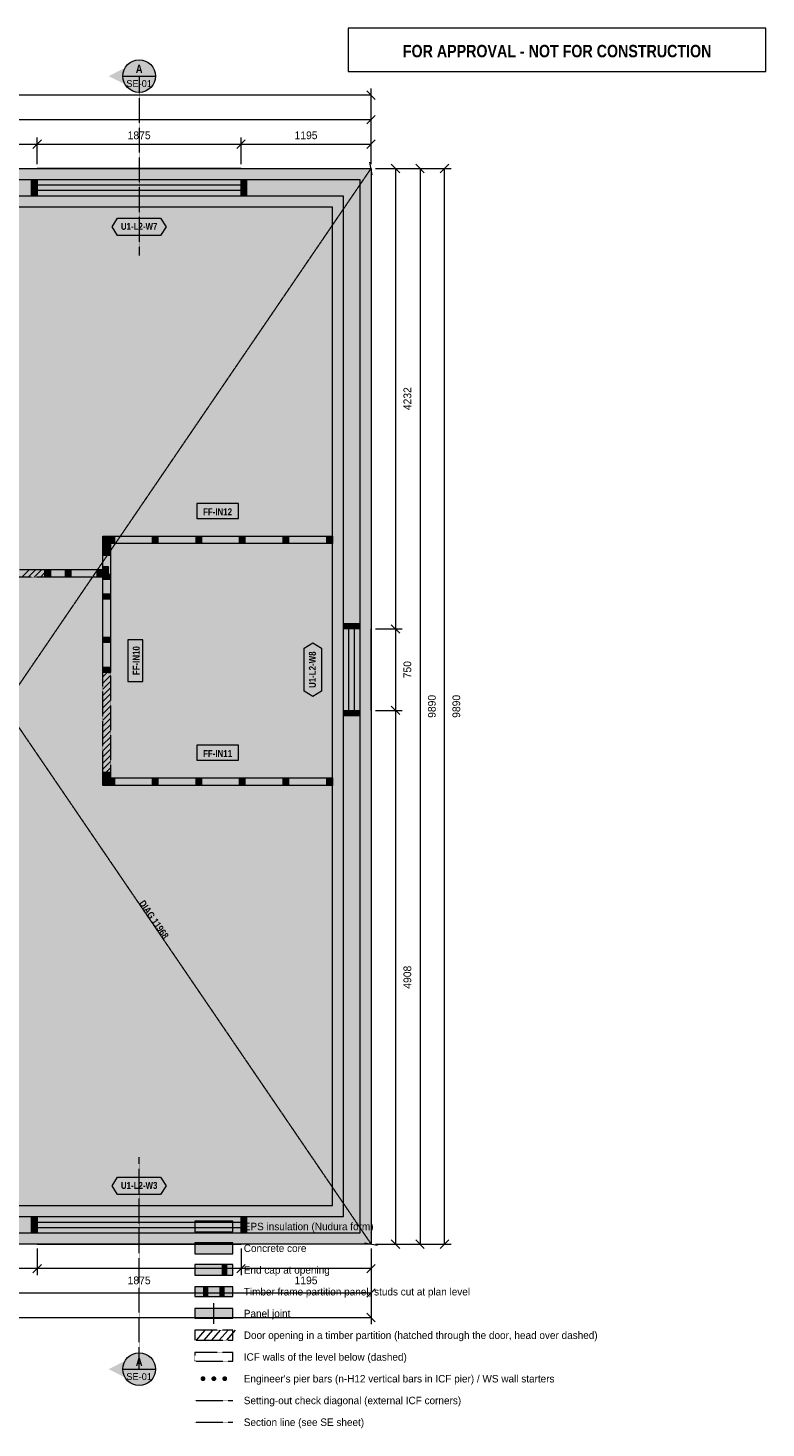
# Model space of a CAD drawing. Header units: millimetres. Extents: x -3480 to 10370, y -1834 to 11182.
# Tile 2 of 2: x 3586 to 10370, y -1691 to 11182. Entities that reach past the tile are written whole.
import ezdxf
from ezdxf.enums import TextEntityAlignment as Align

# ---------------------------------------------------------------- set-up
doc = ezdxf.new("R2010")
doc.units = ezdxf.units.MM
doc.linetypes.add('DASHED', pattern=[1.524, 1.27, -0.254])
for name, color, linetype in [('FILL-C_9E1A1A', 7, 'Continuous'), ('FILL-C_B2B2B5', 7, 'Continuous'), ('FILL-EPS', 7, 'Continuous'), ('FILL-RED', 7, 'Continuous'), ('FILL-TEAL_DK', 7, 'Continuous'), ('FILL-TIMBER', 7, 'Continuous'), ('FILL-WHITE', 7, 'Continuous'), ('LINE-C_85297A', 7, 'Continuous'), ('LINE-C_85297A-DASH', 7, 'DASHED'), ('LINE-INK', 7, 'Continuous'), ('LINE-INK-DASH', 7, 'DASHED'), ('LINE-RED', 7, 'Continuous'), ('LINE-RED-DASH', 7, 'DASHED'), ('LINE-STEEL_GREY', 7, 'Continuous'), ('LINE-STEEL_GREY-DASH', 7, 'DASHED'), ('LINE-TEAL_DK', 7, 'Continuous'), ('LINE-TIMBER_DK', 7, 'Continuous'), ('TEXT-C_85297A', 7, 'Continuous'), ('TEXT-INK', 7, 'Continuous'), ('TEXT-RED', 7, 'Continuous'), ('TEXT-TEAL_DK', 7, 'Continuous')]:
    doc.layers.add(name, color=color, linetype=linetype)
doc.styles.add('OpenSansCondensed-Bold', font='OpenSansCondensed-Bold.ttf')

msp = doc.modelspace()

# ---------------------------------------------------------------- hatches: boundary and pattern name
at = {"layer": 'FILL-C_9E1A1A', "true_color": 0x9e1a1a}
h = msp.add_hatch(color=256, dxfattribs=at)
h.dxf.hatch_style = 1
h.paths.add_polyline_path([(5218, -1237), (5217, -1232), (5214, -1226), (5211, -1222), (5206, -1218), (5201, -1216), (5195, -1215), (5189, -1216), (5184, -1218), (5179, -1222), (5176, -1226), (5173, -1232), (5173, -1237), (5173, -1243), (5176, -1249), (5179, -1253), (5184, -1257), (5189, -1259), (5195, -1260), (5201, -1259), (5206, -1257), (5211, -1253), (5214, -1249), (5217, -1243)])
h = msp.add_hatch(color=256, dxfattribs=at)
h.dxf.hatch_style = 1
h.paths.add_polyline_path([(5317, -1237), (5317, -1232), (5314, -1226), (5311, -1222), (5306, -1218), (5301, -1216), (5295, -1215), (5289, -1216), (5284, -1218), (5279, -1222), (5276, -1226), (5273, -1232), (5272, -1237), (5273, -1243), (5276, -1249), (5279, -1253), (5284, -1257), (5289, -1259), (5295, -1260), (5301, -1259), (5306, -1257), (5311, -1253), (5314, -1249), (5317, -1243)])
h = msp.add_hatch(color=256, dxfattribs=at)
h.dxf.hatch_style = 1
h.paths.add_polyline_path([(5417, -1237), (5417, -1232), (5414, -1226), (5411, -1222), (5406, -1218), (5401, -1216), (5395, -1215), (5389, -1216), (5384, -1218), (5379, -1222), (5376, -1226), (5373, -1232), (5372, -1237), (5373, -1243), (5376, -1249), (5379, -1253), (5384, -1257), (5389, -1259), (5395, -1260), (5401, -1259), (5406, -1257), (5411, -1253), (5414, -1249), (5417, -1243)])
at = {"layer": 'FILL-C_B2B2B5', "true_color": 0xb2b2b5}
h = msp.add_hatch(color=256, dxfattribs=at)
h.dxf.hatch_style = 1
h.paths.add_polyline_path([(102, 9788), (6638, 9788), (6638, 102), (102, 102)])
h.paths.add_polyline_path([(6486, 254), (6486, 9636), (254, 9636), (254, 254)], flags=0)
h = msp.add_hatch(color=256, dxfattribs=at)
h.dxf.hatch_style = 1
h.paths.add_polyline_path([(5120, -88), (5470, -88), (5470, 12), (5120, 12)])
at = {"layer": 'FILL-EPS', "true_color": 0xccffff}
h = msp.add_hatch(color=256, dxfattribs=at)
h.dxf.hatch_style = 1
h.paths.add_polyline_path([(0, 9890), (6740, 9890), (6740, 0), (0, 0)])
h.paths.add_polyline_path([(102, 102), (6638, 102), (6638, 9788), (102, 9788)], flags=0)
h = msp.add_hatch(color=256, dxfattribs=at)
h.dxf.hatch_style = 1
h.paths.add_polyline_path([(254, 254), (254, 9636), (6486, 9636), (6486, 254)])
h.paths.add_polyline_path([(6384, 356), (6384, 9534), (356, 9534), (356, 356)], flags=0)
h = msp.add_hatch(color=256, dxfattribs=at)
h.dxf.hatch_style = 1
h.paths.add_polyline_path([(5120, 113), (5470, 113), (5470, 212), (5120, 212)])
h = msp.add_hatch(color=256, dxfattribs=at)
h.dxf.hatch_style = 1
h.paths.add_polyline_path([(5120, -287), (5470, -287), (5470, -187), (5120, -187)])
at = {"layer": 'FILL-RED', "true_color": 0xb81a1f}
h = msp.add_hatch(color=256, dxfattribs=at)
h.dxf.hatch_style = 1
h.paths.add_polyline_path([(4328, 10740), (4608, 10597), (4608, 10882)])
h = msp.add_hatch(color=256, dxfattribs=at)
h.dxf.hatch_style = 1
h.paths.add_polyline_path([(4328, -1150), (4608, -1292), (4608, -1007)])
at = {"layer": 'FILL-TEAL_DK', "true_color": 0x006b5c}
h = msp.add_hatch(color=256, dxfattribs=at)
h.dxf.hatch_style = 1
h.paths.add_polyline_path([(3620, 9788), (3670, 9788), (3670, 9636), (3620, 9636)])
h = msp.add_hatch(color=256, dxfattribs=at)
h.dxf.hatch_style = 1
h.paths.add_polyline_path([(5545, 9636), (5545, 9788), (5545, 9788), (5545, 9788), (5595, 9788), (5595, 9788), (5595, 9788), (5595, 9636), (5595, 9636), (5595, 9636), (5545, 9636), (5545, 9636)])
h = msp.add_hatch(color=256, dxfattribs=at)
h.dxf.hatch_style = 1
h.paths.add_polyline_path([(6486, 5708), (6638, 5708), (6638, 5658), (6486, 5658)])
h = msp.add_hatch(color=256, dxfattribs=at)
h.dxf.hatch_style = 1
h.paths.add_polyline_path([(6486, 4908), (6638, 4908), (6638, 4858), (6486, 4858)])
h = msp.add_hatch(color=256, dxfattribs=at)
h.dxf.hatch_style = 1
h.paths.add_polyline_path([(3620, 254), (3670, 254), (3670, 102), (3620, 102)])
h = msp.add_hatch(color=256, dxfattribs=at)
h.dxf.hatch_style = 1
h.paths.add_polyline_path([(5545, 254), (5595, 254), (5595, 102), (5545, 102)])
h = msp.add_hatch(color=256, dxfattribs=at)
h.dxf.hatch_style = 1
h.paths.add_polyline_path([(5370, -287), (5415, -287), (5415, -187), (5370, -187)])
at = {"layer": 'FILL-TIMBER', "true_color": 0xeddbb8}
h = msp.add_hatch(color=256, dxfattribs=at)
h.dxf.hatch_style = 1
h.paths.add_polyline_path([(4323, 6442), (4288, 6442), (4273, 6442), (4273, 6462), (4273, 6511), (4309, 6511), (4323, 6511), (4323, 6491)])
h = msp.add_hatch(color=256, dxfattribs=at)
h.dxf.hatch_style = 1
h.paths.add_polyline_path([(4344, 6440), (4344, 6404), (4344, 6390), (4323, 6390), (4273, 6390), (4273, 6425), (4273, 6440), (4294, 6440)])
h = msp.add_hatch(color=256, dxfattribs=at)
h.dxf.hatch_style = 1
h.paths.add_polyline_path([(4381, 6442), (4345, 6442), (4331, 6442), (4331, 6462), (4331, 6511), (4366, 6511), (4381, 6511), (4381, 6491)])
h = msp.add_hatch(color=256, dxfattribs=at)
h.dxf.hatch_style = 1
h.paths.add_polyline_path([(4781, 6442), (4745, 6442), (4731, 6442), (4731, 6462), (4731, 6511), (4766, 6511), (4781, 6511), (4781, 6491)])
h = msp.add_hatch(color=256, dxfattribs=at)
h.dxf.hatch_style = 1
h.paths.add_polyline_path([(5181, 6442), (5145, 6442), (5131, 6442), (5131, 6462), (5131, 6511), (5166, 6511), (5181, 6511), (5181, 6491)])
h = msp.add_hatch(color=256, dxfattribs=at)
h.dxf.hatch_style = 1
h.paths.add_polyline_path([(5581, 6442), (5545, 6442), (5531, 6442), (5531, 6462), (5531, 6511), (5566, 6511), (5581, 6511), (5581, 6491)])
h = msp.add_hatch(color=256, dxfattribs=at)
h.dxf.hatch_style = 1
h.paths.add_polyline_path([(5981, 6442), (5945, 6442), (5931, 6442), (5931, 6462), (5931, 6511), (5966, 6511), (5981, 6511), (5981, 6491)])
h = msp.add_hatch(color=256, dxfattribs=at)
h.dxf.hatch_style = 1
h.paths.add_polyline_path([(6384, 6442), (6349, 6442), (6334, 6442), (6334, 6462), (6334, 6511), (6369, 6511), (6384, 6511), (6384, 6491)])
h = msp.add_hatch(color=256, dxfattribs=at)
h.dxf.hatch_style = 1
h.paths.add_polyline_path([(4344, 6381), (4344, 6345), (4344, 6331), (4323, 6331), (4273, 6331), (4273, 6366), (4273, 6381), (4294, 6381)])
h = msp.add_hatch(color=256, dxfattribs=at)
h.dxf.hatch_style = 1
h.paths.add_polyline_path([(3792, 6134), (3756, 6134), (3742, 6134), (3742, 6155), (3742, 6204), (3777, 6204), (3792, 6204), (3792, 6184)])
h = msp.add_hatch(color=256, dxfattribs=at)
h.dxf.hatch_style = 1
h.paths.add_polyline_path([(3981, 6134), (3945, 6134), (3931, 6134), (3931, 6155), (3931, 6204), (3966, 6204), (3981, 6204), (3981, 6184)])
h = msp.add_hatch(color=256, dxfattribs=at)
h.dxf.hatch_style = 1
h.paths.add_polyline_path([(4271, 6134), (4236, 6134), (4222, 6134), (4222, 6155), (4222, 6204), (4257, 6204), (4271, 6204), (4271, 6184)])
h = msp.add_hatch(color=256, dxfattribs=at)
h.dxf.hatch_style = 1
h.paths.add_polyline_path([(4323, 6230), (4323, 6180), (4323, 6160), (4309, 6160), (4273, 6160), (4273, 6209), (4273, 6230), (4288, 6230)])
h = msp.add_hatch(color=256, dxfattribs=at)
h.dxf.hatch_style = 1
h.paths.add_polyline_path([(4344, 6160), (4344, 6124), (4344, 6110), (4323, 6110), (4273, 6110), (4273, 6145), (4273, 6160), (4294, 6160)])
h = msp.add_hatch(color=256, dxfattribs=at)
h.dxf.hatch_style = 1
h.paths.add_polyline_path([(4344, 5981), (4344, 5945), (4344, 5931), (4323, 5931), (4273, 5931), (4273, 5966), (4273, 5981), (4294, 5981)])
h = msp.add_hatch(color=256, dxfattribs=at)
h.dxf.hatch_style = 1
h.paths.add_polyline_path([(4344, 5581), (4344, 5545), (4344, 5531), (4323, 5531), (4273, 5531), (4273, 5566), (4273, 5581), (4294, 5581)])
h = msp.add_hatch(color=256, dxfattribs=at)
h.dxf.hatch_style = 1
h.paths.add_polyline_path([(4344, 5306), (4344, 5271), (4344, 5256), (4323, 5256), (4273, 5256), (4273, 5292), (4273, 5306), (4294, 5306)])
h = msp.add_hatch(color=256, dxfattribs=at)
h.dxf.hatch_style = 1
h.paths.add_polyline_path([(4344, 4338), (4344, 4305), (4344, 4290), (4323, 4290), (4273, 4290), (4273, 4324), (4273, 4338), (4294, 4338)])
h = msp.add_hatch(color=256, dxfattribs=at)
h.dxf.hatch_style = 1
h.paths.add_polyline_path([(4323, 4218), (4288, 4218), (4273, 4218), (4273, 4239), (4273, 4289), (4309, 4289), (4323, 4289), (4323, 4268)])
h = msp.add_hatch(color=256, dxfattribs=at)
h.dxf.hatch_style = 1
h.paths.add_polyline_path([(4381, 4218), (4345, 4218), (4331, 4218), (4331, 4239), (4331, 4289), (4366, 4289), (4381, 4289), (4381, 4268)])
h = msp.add_hatch(color=256, dxfattribs=at)
h.dxf.hatch_style = 1
h.paths.add_polyline_path([(4781, 4218), (4745, 4218), (4731, 4218), (4731, 4239), (4731, 4289), (4766, 4289), (4781, 4289), (4781, 4268)])
h = msp.add_hatch(color=256, dxfattribs=at)
h.dxf.hatch_style = 1
h.paths.add_polyline_path([(5181, 4218), (5145, 4218), (5131, 4218), (5131, 4239), (5131, 4289), (5166, 4289), (5181, 4289), (5181, 4268)])
h = msp.add_hatch(color=256, dxfattribs=at)
h.dxf.hatch_style = 1
h.paths.add_polyline_path([(5581, 4218), (5545, 4218), (5531, 4218), (5531, 4239), (5531, 4289), (5566, 4289), (5581, 4289), (5581, 4268)])
h = msp.add_hatch(color=256, dxfattribs=at)
h.dxf.hatch_style = 1
h.paths.add_polyline_path([(5981, 4218), (5945, 4218), (5931, 4218), (5931, 4239), (5931, 4289), (5966, 4289), (5981, 4289), (5981, 4268)])
h = msp.add_hatch(color=256, dxfattribs=at)
h.dxf.hatch_style = 1
h.paths.add_polyline_path([(6384, 4218), (6349, 4218), (6334, 4218), (6334, 4239), (6334, 4289), (6369, 4289), (6384, 4289), (6384, 4268)])
h = msp.add_hatch(color=256, dxfattribs=at)
h.dxf.hatch_style = 1
h.paths.add_polyline_path([(5200, -482), (5240, -482), (5240, -392), (5200, -392)])
h = msp.add_hatch(color=256, dxfattribs=at)
h.dxf.hatch_style = 1
h.paths.add_polyline_path([(5350, -482), (5390, -482), (5390, -392), (5350, -392)])
at = {"layer": 'FILL-WHITE', "true_color": 0xffffff}
h = msp.add_hatch(color=256, dxfattribs=at)
h.dxf.hatch_style = 1
h.paths.add_polyline_path([(4758, 10740), (4753, 10779), (4738, 10815), (4714, 10846), (4683, 10870), (4647, 10885), (4608, 10890), (4569, 10885), (4533, 10870), (4502, 10846), (4478, 10815), (4463, 10779), (4458, 10740), (4463, 10701), (4478, 10665), (4502, 10634), (4533, 10610), (4569, 10595), (4608, 10590), (4647, 10595), (4683, 10610), (4714, 10634), (4738, 10665), (4753, 10701)])
h = msp.add_hatch(color=256, dxfattribs=at)
h.dxf.hatch_style = 1
h.paths.add_polyline_path([(4360, 9354), (4410, 9434), (4805, 9434), (4855, 9354), (4805, 9274), (4410, 9274)])
h = msp.add_hatch(color=256, dxfattribs=at)
h.dxf.hatch_style = 1
h.paths.add_polyline_path([(5137, 6672), (5520, 6672), (5520, 6811), (5137, 6811)])
at = {"layer": 'FILL-WHITE', "true_color": 0xfaf5e8}
h = msp.add_hatch(color=256, dxfattribs=at)
h.dxf.hatch_style = 1
h.paths.add_polyline_path([(4273, 6462), (4273, 6511), (4309, 6511), (4323, 6511), (4331, 6511), (4366, 6511), (4381, 6511), (4731, 6511), (4766, 6511), (4781, 6511), (5131, 6511), (5166, 6511), (5181, 6511), (5531, 6511), (5566, 6511), (5581, 6511), (5931, 6511), (5966, 6511), (5981, 6511), (6334, 6511), (6369, 6511), (6384, 6511), (6384, 6491), (6384, 6442), (6349, 6442), (6334, 6442), (5981, 6442), (5945, 6442), (5931, 6442), (5581, 6442), (5545, 6442), (5531, 6442), (5181, 6442), (5145, 6442), (5131, 6442), (4781, 6442), (4745, 6442), (4731, 6442), (4381, 6442), (4345, 6442), (4331, 6442), (4323, 6442), (4288, 6442), (4273, 6442)])
h = msp.add_hatch(color=256, dxfattribs=at)
h.dxf.hatch_style = 1
h.paths.add_polyline_path([(4323, 5256), (4273, 5256), (4273, 5292), (4273, 5306), (4273, 5531), (4273, 5566), (4273, 5581), (4273, 5931), (4273, 5966), (4273, 5981), (4273, 6110), (4273, 6145), (4273, 6160), (4273, 6209), (4273, 6230), (4273, 6331), (4273, 6366), (4273, 6381), (4273, 6390), (4273, 6425), (4273, 6440), (4294, 6440), (4344, 6440), (4344, 6404), (4344, 6390), (4344, 6381), (4344, 6345), (4344, 6331), (4344, 6160), (4344, 6124), (4344, 6110), (4344, 5981), (4344, 5945), (4344, 5931), (4344, 5581), (4344, 5545), (4344, 5531), (4344, 5306), (4344, 5271), (4344, 5256)])
at = {"layer": 'FILL-WHITE', "true_color": 0xffffff}
h = msp.add_hatch(color=256, dxfattribs=at)
h.dxf.hatch_style = 1
h.paths.add_polyline_path([(2824, 6134), (2824, 6204), (3742, 6204), (3742, 6134)])
at = {"layer": 'FILL-WHITE', "true_color": 0xfaf5e8}
h = msp.add_hatch(color=256, dxfattribs=at)
h.dxf.hatch_style = 1
h.paths.add_polyline_path([(3742, 6134), (3742, 6134), (3742, 6155), (3742, 6204), (3742, 6204), (3742, 6204), (3742, 6204), (3777, 6204), (3792, 6204), (3931, 6204), (3966, 6204), (3981, 6204), (4222, 6204), (4257, 6204), (4271, 6204), (4271, 6204), (4271, 6204), (4271, 6204), (4271, 6204), (4271, 6184), (4271, 6134), (4271, 6134), (4271, 6134), (4271, 6134), (4271, 6134), (4236, 6134), (4222, 6134), (3981, 6134), (3945, 6134), (3931, 6134), (3792, 6134), (3756, 6134), (3742, 6134), (3742, 6134)])
at = {"layer": 'FILL-WHITE', "true_color": 0xffffff}
h = msp.add_hatch(color=256, dxfattribs=at)
h.dxf.hatch_style = 1
h.paths.add_polyline_path([(4643, 5173), (4643, 5557), (4504, 5557), (4504, 5173)])
h = msp.add_hatch(color=256, dxfattribs=at)
h.dxf.hatch_style = 1
h.paths.add_polyline_path([(6204, 5035), (6124, 5085), (6124, 5480), (6204, 5530), (6284, 5480), (6284, 5085)])
h = msp.add_hatch(color=256, dxfattribs=at)
h.dxf.hatch_style = 1
h.paths.add_polyline_path([(4273, 4338), (4273, 5256), (4344, 5256), (4344, 4338)])
h = msp.add_hatch(color=256, dxfattribs=at)
h.dxf.hatch_style = 1
h.paths.add_polyline_path([(5137, 4449), (5520, 4449), (5520, 4588), (5137, 4588)])
at = {"layer": 'FILL-WHITE', "true_color": 0xfaf5e8}
h = msp.add_hatch(color=256, dxfattribs=at)
h.dxf.hatch_style = 1
h.paths.add_polyline_path([(4273, 4324), (4273, 4338), (4273, 4338), (4273, 4338), (4294, 4338), (4344, 4338), (4344, 4338), (4344, 4338), (4344, 4305), (4344, 4290), (4344, 4290), (4344, 4290), (4323, 4290), (4273, 4290), (4273, 4290), (4273, 4290)])
h = msp.add_hatch(color=256, dxfattribs=at)
h.dxf.hatch_style = 1
h.paths.add_polyline_path([(4273, 4239), (4273, 4289), (4309, 4289), (4323, 4289), (4331, 4289), (4366, 4289), (4381, 4289), (4731, 4289), (4766, 4289), (4781, 4289), (5131, 4289), (5166, 4289), (5181, 4289), (5531, 4289), (5566, 4289), (5581, 4289), (5931, 4289), (5966, 4289), (5981, 4289), (6334, 4289), (6369, 4289), (6384, 4289), (6384, 4268), (6384, 4218), (6349, 4218), (6334, 4218), (5981, 4218), (5945, 4218), (5931, 4218), (5581, 4218), (5545, 4218), (5531, 4218), (5181, 4218), (5145, 4218), (5131, 4218), (4781, 4218), (4745, 4218), (4731, 4218), (4381, 4218), (4345, 4218), (4331, 4218), (4323, 4218), (4288, 4218), (4273, 4218)])
at = {"layer": 'FILL-WHITE', "true_color": 0xffffff}
h = msp.add_hatch(color=256, dxfattribs=at)
h.dxf.hatch_style = 1
h.paths.add_polyline_path([(4502, 3177), (4835, 2689), (4982, 2790), (4649, 3277)])
h = msp.add_hatch(color=256, dxfattribs=at)
h.dxf.hatch_style = 1
h.paths.add_polyline_path([(4360, 536), (4410, 616), (4805, 616), (4855, 536), (4805, 456), (4410, 456)])
at = {"layer": 'FILL-WHITE', "true_color": 0xfaf5e8}
h = msp.add_hatch(color=256, dxfattribs=at)
h.dxf.hatch_style = 1
h.paths.add_polyline_path([(5120, -482), (5470, -482), (5470, -392), (5120, -392)])
h = msp.add_hatch(color=256, dxfattribs=at)
h.dxf.hatch_style = 1
h.paths.add_polyline_path([(5120, -682), (5470, -682), (5470, -592), (5120, -592)])
at = {"layer": 'FILL-WHITE', "true_color": 0xffffff}
h = msp.add_hatch(color=256, dxfattribs=at)
h.dxf.hatch_style = 1
h.paths.add_polyline_path([(4758, -1150), (4753, -1111), (4738, -1075), (4714, -1044), (4683, -1020), (4647, -1005), (4608, -1000), (4569, -1005), (4533, -1020), (4502, -1044), (4478, -1075), (4463, -1111), (4458, -1150), (4463, -1189), (4478, -1225), (4502, -1256), (4533, -1280), (4569, -1295), (4608, -1300), (4647, -1295), (4683, -1280), (4714, -1256), (4738, -1225), (4753, -1189)])

# ---------------------------------------------------------------- linework, layer by layer
at = {"layer": 'LINE-C_85297A', "lineweight": 5}
for p, q in [((6751, 9831), (6729, 9949)), ((6681, 11), (6799, -11))]:
    msp.add_line(p, q, dxfattribs=at)
at = {"layer": 'LINE-C_85297A-DASH', "lineweight": 5}
for p, q in [((0, 0), (6740, 9890)), ((0, 9890), (6740, 0)), ((5120, -1437), (5470, -1437))]:
    msp.add_line(p, q, dxfattribs=at)
at = {"layer": 'LINE-INK', "lineweight": 5}
for p, q in [((6740, 10565), (0, 10565)), ((6779, 10526), (6701, 10604)), ((6740, 9930), (6740, 10625)), ((0, 10340), (6740, 10340)), ((6701, 10301), (6779, 10379)), ((6740, 9930), (6740, 10400)), ((3670, 9930), (3670, 10175)), ((5545, 9930), (5545, 10175)), ((6740, 9930), (6740, 10175)), ((0, 10115), (6740, 10115)), ((3631, 10076), (3709, 10154)), ((5506, 10076), (5584, 10154)), ((6701, 10076), (6779, 10154)), ((6926, 9929), (7004, 9851)), ((7151, 9929), (7229, 9851)), ((7376, 9851), (7454, 9929)), ((5545, 9890), (3670, 9890)), ((6780, 9890), (7025, 9890)), ((6780, 9890), (7250, 9890)), ((6780, 9890), (7475, 9890)), ((6965, 9890), (6965, 0)), ((7190, 9890), (7190, 0)), ((7415, 0), (7415, 9890)), ((5545, 9737), (3670, 9737)), ((5545, 9687), (3670, 9687)), ((5545, 9534), (3670, 9534)), ((6926, 5696), (7004, 5619)), ((6384, 4908), (6384, 5658)), ((6537, 4908), (6537, 5658)), ((6587, 4908), (6587, 5658)), ((6740, 4908), (6740, 5658)), ((6780, 5658), (7025, 5658)), ((6780, 4908), (7025, 4908)), ((6926, 4946), (7004, 4869)), ((3670, 356), (5545, 356)), ((3670, 203), (5545, 203)), ((3670, 153), (5545, 153)), ((6926, 39), (7004, -39)), ((7151, 39), (7229, -39)), ((7376, -39), (7454, 39)), ((3670, 0), (5545, 0)), ((3670, -40), (3670, -285)), ((5545, -40), (5545, -285)), ((6740, -40), (6740, -285)), ((6740, -40), (6740, -510)), ((6740, -40), (6740, -735)), ((6780, 0), (7025, 0)), ((6780, 0), (7250, 0)), ((6780, 0), (7475, 0)), ((6740, -225), (0, -225)), ((3709, -186), (3631, -264)), ((5584, -186), (5506, -264)), ((6779, -186), (6701, -264)), ((6740, -450), (0, -450)), ((6779, -411), (6701, -489)), ((5295, -732), (5295, -542)), ((6701, -636), (6779, -714)), ((0, -675), (6740, -675))]:
    msp.add_line(p, q, dxfattribs=at)
for points in [[(0, 0), (0, 9890), (6740, 9890), (6740, 0)], [(356, 356), (6384, 356), (6384, 9534), (356, 9534)], [(5137, 6672), (5520, 6672), (5520, 6811), (5137, 6811)], [(4273, 6462), (4273, 6511), (4309, 6511), (4323, 6511), (4331, 6511), (4366, 6511), (4381, 6511), (4731, 6511), (4766, 6511), (4781, 6511), (5131, 6511), (5166, 6511), (5181, 6511), (5531, 6511), (5566, 6511), (5581, 6511), (5931, 6511), (5966, 6511), (5981, 6511), (6334, 6511), (6369, 6511), (6384, 6511), (6384, 6491), (6384, 6442), (6349, 6442), (6334, 6442), (5981, 6442), (5945, 6442), (5931, 6442), (5581, 6442), (5545, 6442), (5531, 6442), (5181, 6442), (5145, 6442), (5131, 6442), (4781, 6442), (4745, 6442), (4731, 6442), (4381, 6442), (4345, 6442), (4331, 6442), (4323, 6442), (4288, 6442), (4273, 6442)], [(4323, 5256), (4273, 5256), (4273, 5292), (4273, 5306), (4273, 5531), (4273, 5566), (4273, 5581), (4273, 5931), (4273, 5966), (4273, 5981), (4273, 6110), (4273, 6145), (4273, 6160), (4273, 6209), (4273, 6230), (4273, 6331), (4273, 6366), (4273, 6381), (4273, 6390), (4273, 6425), (4273, 6440), (4294, 6440), (4344, 6440), (4344, 6404), (4344, 6390), (4344, 6381), (4344, 6345), (4344, 6331), (4344, 6160), (4344, 6124), (4344, 6110), (4344, 5981), (4344, 5945), (4344, 5931), (4344, 5581), (4344, 5545), (4344, 5531), (4344, 5306), (4344, 5271), (4344, 5256)], [(3742, 6134), (3742, 6134), (3742, 6155), (3742, 6204), (3742, 6204), (3742, 6204), (3742, 6204), (3777, 6204), (3792, 6204), (3931, 6204), (3966, 6204), (3981, 6204), (4222, 6204), (4257, 6204), (4271, 6204), (4271, 6204), (4271, 6204), (4271, 6204), (4271, 6204), (4271, 6184), (4271, 6134), (4271, 6134), (4271, 6134), (4271, 6134), (4271, 6134), (4236, 6134), (4222, 6134), (3981, 6134), (3945, 6134), (3931, 6134), (3792, 6134), (3756, 6134), (3742, 6134), (3742, 6134)], [(4643, 5173), (4643, 5557), (4504, 5557), (4504, 5173)], [(5137, 4449), (5520, 4449), (5520, 4588), (5137, 4588)], [(4273, 4324), (4273, 4338), (4273, 4338), (4273, 4338), (4294, 4338), (4344, 4338), (4344, 4338), (4344, 4338), (4344, 4305), (4344, 4290), (4344, 4290), (4344, 4290), (4323, 4290), (4273, 4290), (4273, 4290), (4273, 4290)], [(4273, 4239), (4273, 4289), (4309, 4289), (4323, 4289), (4331, 4289), (4366, 4289), (4381, 4289), (4731, 4289), (4766, 4289), (4781, 4289), (5131, 4289), (5166, 4289), (5181, 4289), (5531, 4289), (5566, 4289), (5581, 4289), (5931, 4289), (5966, 4289), (5981, 4289), (6334, 4289), (6369, 4289), (6384, 4289), (6384, 4268), (6384, 4218), (6349, 4218), (6334, 4218), (5981, 4218), (5945, 4218), (5931, 4218), (5581, 4218), (5545, 4218), (5531, 4218), (5181, 4218), (5145, 4218), (5131, 4218), (4781, 4218), (4745, 4218), (4731, 4218), (4381, 4218), (4345, 4218), (4331, 4218), (4323, 4218), (4288, 4218), (4273, 4218)], [(5120, 113), (5470, 113), (5470, 212), (5120, 212)], [(5120, -287), (5470, -287), (5470, -187), (5120, -187)], [(5120, -482), (5470, -482), (5470, -392), (5120, -392)], [(5120, -682), (5470, -682), (5470, -592), (5120, -592)]]:
    msp.add_lwpolyline(points, close=True, dxfattribs=at)
at = {"layer": 'LINE-INK-DASH', "lineweight": 5}
for points in [[(2824, 6134), (2824, 6204), (3742, 6204), (3742, 6134)], [(4273, 4338), (4273, 5256), (4344, 5256), (4344, 4338)], [(5120, -882), (5470, -882), (5470, -792), (5120, -792)]]:
    msp.add_lwpolyline(points, close=True, dxfattribs=at)
at = {"layer": 'LINE-RED', "lineweight": 5}
for p, q in [((4458, 10740), (4758, 10740)), ((4458, -1150), (4758, -1150))]:
    msp.add_line(p, q, dxfattribs=at)
msp.add_lwpolyline([(6530, 10782), (10370, 10782), (10370, 11182), (6530, 11182)], close=True, dxfattribs=at)
for centre in [(4608, 10740), (4608, -1150)]:
    msp.add_circle(centre, 150, dxfattribs=at)
at = {"layer": 'LINE-RED-DASH', "lineweight": 5}
for p, q in [((4608, 10740), (4608, 9090)), ((4608, -1150), (4608, 800)), ((5120, -1637), (5470, -1637))]:
    msp.add_line(p, q, dxfattribs=at)
at = {"layer": 'LINE-STEEL_GREY', "lineweight": 5}
for points in [[(102, 9788), (6638, 9788), (6638, 102), (102, 102)], [(6486, 254), (6486, 9636), (254, 9636), (254, 254)], [(5120, -88), (5470, -88), (5470, 12), (5120, 12)]]:
    msp.add_lwpolyline(points, close=True, dxfattribs=at)
at = {"layer": 'LINE-STEEL_GREY-DASH', "lineweight": 5}
for points in [[(0, 9890), (6740, 9890), (6740, 0), (0, 0)], [(6384, 9534), (356, 9534), (356, 356), (6384, 356)], [(5120, -1077), (5470, -1077), (5470, -997), (5120, -997)]]:
    msp.add_lwpolyline(points, close=True, dxfattribs=at)
at = {"layer": 'LINE-TEAL_DK', "lineweight": 5}
for points in [[(3620, 9788), (3670, 9788), (3670, 9636), (3620, 9636)], [(5545, 9636), (5545, 9788), (5545, 9788), (5545, 9788), (5595, 9788), (5595, 9788), (5595, 9788), (5595, 9636), (5595, 9636), (5595, 9636), (5545, 9636), (5545, 9636)], [(4360, 9354), (4410, 9434), (4805, 9434), (4855, 9354), (4805, 9274), (4410, 9274)], [(6486, 5708), (6638, 5708), (6638, 5658), (6486, 5658)], [(6204, 5035), (6124, 5085), (6124, 5480), (6204, 5530), (6284, 5480), (6284, 5085)], [(6486, 4908), (6638, 4908), (6638, 4858), (6486, 4858)], [(4360, 536), (4410, 616), (4805, 616), (4855, 536), (4805, 456), (4410, 456)], [(3620, 254), (3670, 254), (3670, 102), (3620, 102)], [(5545, 254), (5595, 254), (5595, 102), (5545, 102)], [(5370, -287), (5415, -287), (5415, -187), (5370, -187)]]:
    msp.add_lwpolyline(points, close=True, dxfattribs=at)
at = {"layer": 'LINE-TIMBER_DK', "lineweight": 5}
for p, q in [((3531, 6134), (3601, 6204)), ((3587, 6134), (3657, 6204)), ((3644, 6134), (3714, 6204)), ((3700, 6134), (3742, 6176)), ((4273, 5215), (4315, 5256)), ((4273, 5158), (4344, 5228)), ((4273, 5102), (4344, 5172)), ((4273, 5045), (4344, 5115)), ((4273, 4989), (4344, 5059)), ((4273, 4932), (4344, 5002)), ((4273, 4876), (4344, 4946)), ((4273, 4819), (4344, 4889)), ((4273, 4762), (4344, 4832)), ((4273, 4706), (4344, 4776)), ((4273, 4649), (4344, 4719)), ((4273, 4593), (4344, 4663)), ((4273, 4536), (4344, 4606)), ((4273, 4480), (4344, 4550)), ((4273, 4423), (4344, 4493)), ((4273, 4367), (4344, 4437)), ((4302, 4338), (4344, 4380)), ((5135, -882), (5215, -792)), ((5205, -882), (5285, -792)), ((5275, -882), (5355, -792)), ((5345, -882), (5425, -792)), ((5415, -882), (5495, -792))]:
    msp.add_line(p, q, dxfattribs=at)
for points in [[(4323, 6442), (4288, 6442), (4273, 6442), (4273, 6462), (4273, 6511), (4309, 6511), (4323, 6511), (4323, 6491)], [(4344, 6440), (4344, 6404), (4344, 6390), (4323, 6390), (4273, 6390), (4273, 6425), (4273, 6440), (4294, 6440)], [(4381, 6442), (4345, 6442), (4331, 6442), (4331, 6462), (4331, 6511), (4366, 6511), (4381, 6511), (4381, 6491)], [(4781, 6442), (4745, 6442), (4731, 6442), (4731, 6462), (4731, 6511), (4766, 6511), (4781, 6511), (4781, 6491)], [(5181, 6442), (5145, 6442), (5131, 6442), (5131, 6462), (5131, 6511), (5166, 6511), (5181, 6511), (5181, 6491)], [(5581, 6442), (5545, 6442), (5531, 6442), (5531, 6462), (5531, 6511), (5566, 6511), (5581, 6511), (5581, 6491)], [(5981, 6442), (5945, 6442), (5931, 6442), (5931, 6462), (5931, 6511), (5966, 6511), (5981, 6511), (5981, 6491)], [(6384, 6442), (6349, 6442), (6334, 6442), (6334, 6462), (6334, 6511), (6369, 6511), (6384, 6511), (6384, 6491)], [(4344, 6381), (4344, 6345), (4344, 6331), (4323, 6331), (4273, 6331), (4273, 6366), (4273, 6381), (4294, 6381)], [(3792, 6134), (3756, 6134), (3742, 6134), (3742, 6155), (3742, 6204), (3777, 6204), (3792, 6204), (3792, 6184)], [(3981, 6134), (3945, 6134), (3931, 6134), (3931, 6155), (3931, 6204), (3966, 6204), (3981, 6204), (3981, 6184)], [(4271, 6134), (4236, 6134), (4222, 6134), (4222, 6155), (4222, 6204), (4257, 6204), (4271, 6204), (4271, 6184)], [(4323, 6230), (4323, 6180), (4323, 6160), (4309, 6160), (4273, 6160), (4273, 6209), (4273, 6230), (4288, 6230)], [(4344, 6160), (4344, 6124), (4344, 6110), (4323, 6110), (4273, 6110), (4273, 6145), (4273, 6160), (4294, 6160)], [(4344, 5981), (4344, 5945), (4344, 5931), (4323, 5931), (4273, 5931), (4273, 5966), (4273, 5981), (4294, 5981)], [(4344, 5581), (4344, 5545), (4344, 5531), (4323, 5531), (4273, 5531), (4273, 5566), (4273, 5581), (4294, 5581)], [(4344, 5306), (4344, 5271), (4344, 5256), (4323, 5256), (4273, 5256), (4273, 5292), (4273, 5306), (4294, 5306)], [(4344, 4338), (4344, 4305), (4344, 4290), (4323, 4290), (4273, 4290), (4273, 4324), (4273, 4338), (4294, 4338)], [(4323, 4218), (4288, 4218), (4273, 4218), (4273, 4239), (4273, 4289), (4309, 4289), (4323, 4289), (4323, 4268)], [(4381, 4218), (4345, 4218), (4331, 4218), (4331, 4239), (4331, 4289), (4366, 4289), (4381, 4289), (4381, 4268)], [(4781, 4218), (4745, 4218), (4731, 4218), (4731, 4239), (4731, 4289), (4766, 4289), (4781, 4289), (4781, 4268)], [(5181, 4218), (5145, 4218), (5131, 4218), (5131, 4239), (5131, 4289), (5166, 4289), (5181, 4289), (5181, 4268)], [(5581, 4218), (5545, 4218), (5531, 4218), (5531, 4239), (5531, 4289), (5566, 4289), (5581, 4289), (5581, 4268)], [(5981, 4218), (5945, 4218), (5931, 4218), (5931, 4239), (5931, 4289), (5966, 4289), (5981, 4289), (5981, 4268)], [(6384, 4218), (6349, 4218), (6334, 4218), (6334, 4239), (6334, 4289), (6369, 4289), (6384, 4289), (6384, 4268)], [(5200, -482), (5240, -482), (5240, -392), (5200, -392)], [(5350, -482), (5390, -482), (5390, -392), (5350, -392)]]:
    msp.add_lwpolyline(points, close=True, dxfattribs=at)

# ---------------------------------------------------------------- texts
at = {"layer": 'TEXT-C_85297A', "style": 'OpenSansCondensed-Bold'}
msp.add_text('DIAG 11968', height=63.5, rotation=-55.7257, dxfattribs=at).set_placement((4718, 2967), align=Align.CENTER)
at = {"layer": 'TEXT-INK'}
for s, p in [('1875', (4608, 10160)), ('1195', (6142, 10160)), ('1875', (4608, -369)), ('1195', (6142, -369))]:
    msp.add_text(s, height=71.1, dxfattribs=at).set_placement(p, align=Align.CENTER)
for s, p in [('4232', (7109, 7774)), ('750', (7109, 5282)), ('9890', (7334, 4945)), ('9890', (7559, 4945)), ('4908', (7109, 2454))]:
    msp.add_text(s, height=71.1, rotation=90, dxfattribs=at).set_placement(p, align=Align.CENTER)
at = {"layer": 'TEXT-INK', "style": 'OpenSansCondensed-Bold'}
for s, p in [('FF-IN12', (5329, 6702)), ('FF-IN11', (5329, 4479))]:
    msp.add_text(s, height=63.5, dxfattribs=at).set_placement(p, align=Align.CENTER)
msp.add_text('FF-IN10', height=63.5, rotation=90, dxfattribs=at).set_placement((4613, 5365), align=Align.CENTER)
at = {"layer": 'TEXT-INK'}
for s, p in [('EPS insulation (Nudura form)', (5570, 128)), ('Concrete core', (5570, -72)), ('End cap at opening', (5570, -272)), ('Timber frame partition panel, studs cut at plan level', (5570, -472)), ('Panel joint', (5570, -672)), ('Door opening in a timber partition (hatched through the door, head over dashed)', (5570, -872)), ('ICF walls of the level below (dashed)', (5570, -1072)), ("Engineer's pier bars (n-H12 vertical bars in ICF pier) / WS wall starters", (5570, -1272)), ('Setting-out check diagonal (external ICF corners)', (5570, -1472)), ('Section line (see SE sheet)', (5570, -1672))]:
    msp.add_text(s, height=68.58, dxfattribs=at).set_placement(p)
at = {"layer": 'TEXT-RED', "style": 'OpenSansCondensed-Bold'}
for s, height, p in [('FOR APPROVAL - NOT FOR CONSTRUCTION', 114.3, (8450, 10913)), ('A', 76.2, (4608, 10768)), ('A', 76.2, (4608, -1122))]:
    msp.add_text(s, height=height, dxfattribs=at).set_placement(p, align=Align.CENTER)
at = {"layer": 'TEXT-RED'}
for p in [(4608, 10640), (4608, -1250)]:
    msp.add_text('SE-01', height=63.5, dxfattribs=at).set_placement(p, align=Align.CENTER)
at = {"layer": 'TEXT-TEAL_DK', "style": 'OpenSansCondensed-Bold'}
for s, p in [('U1-L2-W7', (4608, 9327)), ('U1-L2-W3', (4608, 508))]:
    msp.add_text(s, height=63.5, dxfattribs=at).set_placement(p, align=Align.CENTER)
msp.add_text('U1-L2-W8', height=63.5, rotation=90, dxfattribs=at).set_placement((6232, 5282), align=Align.CENTER)

doc.saveas('drawing.dxf')
